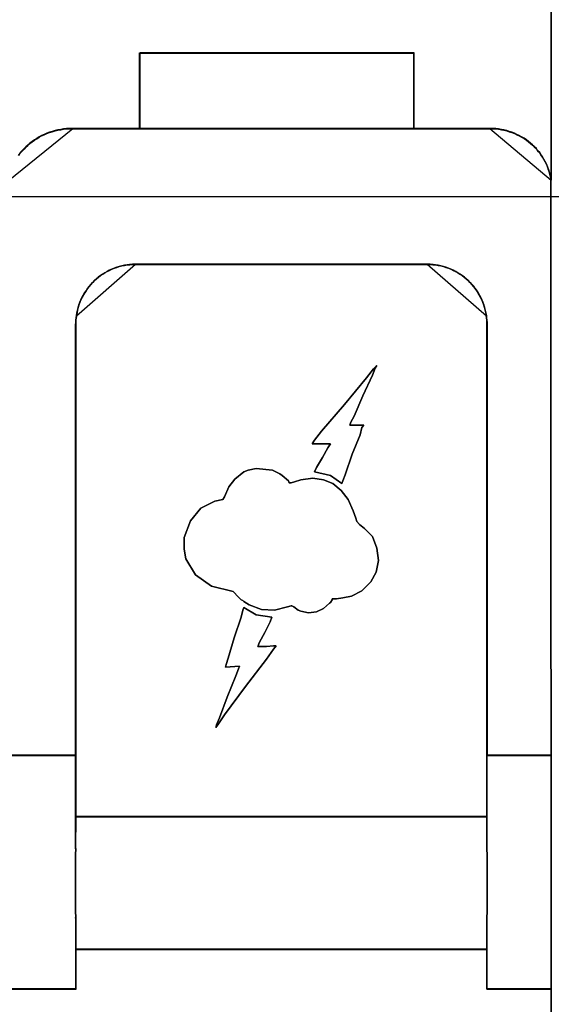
# Model space of a CAD drawing. Header units: millimetres. Extents: x 203 to 3426, y 719 to 2381.
# Tile 172 of 185: x 3382.26 to 3384.09, y 2291.27 to 2294.64. Entities that reach past the tile are written whole.
import ezdxf

# ---------------------------------------------------------------- set-up
doc = ezdxf.new("R2010")
doc.units = ezdxf.units.MM
doc.layers.add('45', color=7, linetype='Continuous')
doc.layers.add('E_Legrand_obudowy', color=7, linetype='Continuous')

# ---------------------------------------------------------------- blocks, each defined once
blk = doc.blocks.new('XL3 160 wnękowa 6x24M')
at = {"layer": 'E_Legrand_obudowy'}
blk.add_lwpolyline([(-215.641, -325.091), (215.545, -325.091), (215.545, -370.033), (-215.641, -370.033), (-215.641, -325.091)], dxfattribs=at)
blk = doc.blocks.new('ON300 T1+T2 - 4P')
at = {"layer": '45', "color": 7}
for points in [[(54.309813, 23.712997), (54.364152, 23.790042), (54.423925, 23.85608), (54.489132, 23.922118), (54.548905, 23.988156), (54.619546, 24.048691), (54.690186, 24.109226), (54.760827, 24.164258), (54.836902, 24.219289), (54.912976, 24.268818), (54.994485, 24.318347), (55.075993, 24.362372), (55.162936, 24.400894), (55.249878, 24.439416), (55.33682, 24.472436), (55.429197, 24.499951), (55.521573, 24.527467), (55.613949, 24.54948), (55.71176, 24.56599), (55.804136, 24.582499), (55.901946, 24.593505), (56.00519, 24.599009), (56.103, 24.599009), (58.325465, 24.599009), (58.325465, 26.849808), (58.330899, 27.102954), (67.416379, 27.102954), (67.416379, 24.599009), (69.937708, 24.599009), (70.035518, 24.599009), (70.127895, 24.593505), (70.220271, 24.582499), (70.312647, 24.56599), (70.399589, 24.54948), (70.491966, 24.527467), (70.573474, 24.499951), (70.654983, 24.472436), (70.747359, 24.439416), (70.828868, 24.400894), (70.904942, 24.362372), (70.981017, 24.318347), (71.062525, 24.274321), (71.144034, 24.224793), (71.20924, 24.169761), (71.274447, 24.114729), (71.339654, 24.059697), (71.399427, 23.999162), (71.475502, 23.933124), (71.513539, 23.867086), (71.58418, 23.801048), (71.627651, 23.729507), (71.676556, 23.652462), (71.720027, 23.575418), (71.763498, 23.498373), (71.806969, 23.421329), (71.839573, 23.338781), (71.872176, 23.25073), (71.899346, 23.168183), (71.926515, 23.080132), (71.948251, 22.992081), (71.964553, 22.898527), (71.959119, 37.09122)], [(53.961985, 22.876514), (56.111973, 24.609936), (56.111973, 24.609936), (56.01375, 24.609936), (55.910071, 24.604398), (55.811848, 24.593322), (55.719082, 24.576708), (55.620859, 24.560094), (55.528093, 24.537941), (55.435327, 24.510251), (55.342561, 24.48256), (55.255252, 24.449332), (55.167943, 24.410565), (55.080634, 24.371799), (54.998781, 24.327494), (54.916929, 24.277651), (54.840533, 24.227808), (54.764138, 24.172427), (54.693199, 24.117046), (54.622261, 24.056127), (54.551322, 23.995208), (54.491297, 23.928751), (54.425815, 23.862294), (54.36579, 23.795837), (54.311222, 23.718304)], [(53.961985, 3.830425), (56.200759, 3.830425), (56.200759, 18.105333), (56.200759, 18.110836), (56.206193, 18.182376), (56.206193, 18.259418), (56.217061, 18.336461), (56.227928, 18.408001), (56.24423, 18.501553), (56.260532, 18.589601), (56.282268, 18.67765), (56.309437, 18.760196), (56.342041, 18.848245), (56.374644, 18.93079), (56.412682, 19.007833), (56.456153, 19.084876), (56.499624, 19.161918), (56.54853, 19.233458), (56.597435, 19.304998), (56.651774, 19.376537), (56.706113, 19.442574), (56.765886, 19.503107), (56.825659, 19.569144), (56.890866, 19.624174), (56.956073, 19.679205), (57.026714, 19.734235), (57.097355, 19.783763), (57.167996, 19.827787), (57.244071, 19.871812), (57.320146, 19.910333), (57.401655, 19.948854), (57.483163, 19.981873), (57.564672, 20.009388), (57.646181, 20.036903), (57.733123, 20.058915), (57.820066, 20.075424), (57.907009, 20.091934), (57.993952, 20.097437), (58.086328, 20.108443), (58.178705, 20.108443), (67.861945, 20.108443), (67.954322, 20.108443), (68.046698, 20.097437), (68.133641, 20.091934), (68.220584, 20.075424), (68.307526, 20.058915), (68.394469, 20.036903), (68.475978, 20.009388), (68.56292, 19.981873), (68.638995, 19.948854), (68.720504, 19.910333), (68.796579, 19.871812), (68.872654, 19.827787), (68.943295, 19.783763), (69.013935, 19.734235), (69.084576, 19.679205), (69.149783, 19.624174), (69.21499, 19.569144), (69.274764, 19.503107), (69.334537, 19.442574), (69.39431, 19.376537), (69.443215, 19.304998), (69.497554, 19.233458), (69.541025, 19.161918), (69.584497, 19.084876), (69.627968, 19.007833), (69.666006, 18.93079), (69.698609, 18.848245), (69.731213, 18.760196), (69.758382, 18.67765), (69.780118, 18.589601), (69.801853, 18.501553), (69.818155, 18.408001), (69.823589, 18.336461), (69.834457, 18.259418), (69.839891, 18.182376), (69.839891, 18.110836), (69.839891, 18.105333), (69.839891, 3.830425), (71.964553, 3.830425), (71.964553, 22.909494), (71.948251, 23.003046), (71.926515, 23.091095), (71.899345, 23.179144), (71.872176, 23.26169), (71.839572, 23.349738), (71.806969, 23.432284), (71.763498, 23.509327), (71.720026, 23.586369), (71.676555, 23.663412), (71.62765, 23.740455), (71.584178, 23.811994), (71.513537, 23.878031), (71.4755, 23.944068), (71.399425, 24.010104), (71.339652, 24.070638), (71.274445, 24.125668), (71.209238, 24.180699), (71.144031, 24.235729), (71.062522, 24.285257), (70.981013, 24.329281), (70.904939, 24.373305), (70.828864, 24.411827), (70.747355, 24.450348), (70.654978, 24.483366), (70.57347, 24.510882), (70.491961, 24.538397), (70.399584, 24.560409), (70.312642, 24.576918), (70.220265, 24.593427), (70.127889, 24.604433), (70.035512, 24.609936), (69.937701, 24.609936), (67.416364, 24.609936), (58.32542, 24.609936), (56.102948, 24.609936), (56.005138, 24.609936), (55.901893, 24.604433), (55.804083, 24.593427), (55.711706, 24.576918), (55.613896, 24.560409), (55.521519, 24.538397), (55.429143, 24.510882), (55.336766, 24.483366), (55.249823, 24.450348), (55.162881, 24.411827), (55.075938, 24.373305), (54.994429, 24.329281), (54.91292, 24.279753), (54.836846, 24.230226), (54.760771, 24.175196), (54.69013, 24.120165), (54.619489, 24.059632), (54.548848, 23.999098), (54.489075, 23.933061), (54.423868, 23.867025), (54.364095, 23.800988), (54.309756, 23.723946)], [(53.96736, 3.835814), (56.20502, 3.835814), (56.20502, 18.103318), (56.20502, 18.108818), (56.210451, 18.180321), (56.210451, 18.257323), (56.221313, 18.334326), (56.232176, 18.405829), (56.248469, 18.499332), (56.264763, 18.587335), (56.286488, 18.675338), (56.313644, 18.757841), (56.346231, 18.845844), (56.378819, 18.928347), (56.416837, 19.00535), (56.460287, 19.082353), (56.503737, 19.159355), (56.552617, 19.230858), (56.601498, 19.30236), (56.65581, 19.373863), (56.710123, 19.439865), (56.769866, 19.500367), (56.829609, 19.56637), (56.894784, 19.621372), (56.959958, 19.676373), (57.030564, 19.731375), (57.10117, 19.780877), (57.171776, 19.824879), (57.247813, 19.86888), (57.32385, 19.907382), (57.405318, 19.945883), (57.486786, 19.978884), (57.568254, 20.006385), (57.649722, 20.033886), (57.736622, 20.055887), (57.823521, 20.072387), (57.910421, 20.088888), (57.99732, 20.094388), (58.089651, 20.105389), (58.181981, 20.105389), (67.860403, 20.105389), (67.952734, 20.105389), (68.045064, 20.094388), (68.131964, 20.088888), (68.218863, 20.072387), (68.305763, 20.055887), (68.392662, 20.033886), (68.47413, 20.006385), (68.56103, 19.978884), (68.637067, 19.945883), (68.718535, 19.907382), (68.794572, 19.86888), (68.870609, 19.824879), (68.941215, 19.780877), (69.01182, 19.731375), (69.082426, 19.676373), (69.147601, 19.621372), (69.212775, 19.56637), (69.272519, 19.500367), (69.332262, 19.439865), (69.392005, 19.373863), (69.440886, 19.30236), (69.495198, 19.230858), (69.538648, 19.159355), (69.582098, 19.082353), (69.625548, 19.00535), (69.663566, 18.928347), (69.696153, 18.845844), (69.728741, 18.757841), (69.755897, 18.675338), (69.777621, 18.587335), (69.799346, 18.499332), (69.81564, 18.405829), (69.821071, 18.334326), (69.831934, 18.257323), (69.837365, 18.180321), (69.837365, 18.108818), (69.837365, 18.103318), (69.837365, 3.835814), (71.960969, 3.835814), (71.960969, 22.904987), (71.944676, 22.998491), (71.922951, 23.086494), (71.895795, 23.174497), (71.868639, 23.257), (71.836051, 23.345003), (71.803464, 23.427506), (71.760014, 23.504509), (71.716565, 23.581511), (71.673115, 23.658514), (71.624234, 23.735517), (71.580784, 23.807019), (71.510178, 23.873022), (71.47216, 23.939024), (71.396123, 24.005026), (71.33638, 24.065528), (71.271205, 24.12053), (71.206031, 24.175532), (71.140856, 24.230534), (71.059388, 24.280036), (70.97792, 24.324038), (70.901883, 24.368039), (70.825846, 24.406541), (70.744377, 24.445042), (70.652047, 24.478043), (70.570579, 24.505544), (70.48911, 24.533045), (70.39678, 24.555046), (70.30988, 24.571546), (70.21755, 24.588047), (70.125219, 24.599047), (70.032889, 24.604548), (69.935127, 24.604548), (67.415044, 24.604548), (58.328624, 24.604548), (56.107258, 24.604548), (56.009496, 24.604548), (55.906303, 24.599047), (55.808541, 24.588047), (55.716211, 24.571546), (55.618449, 24.555046), (55.526118, 24.533045), (55.433788, 24.505544), (55.341457, 24.478043), (55.254557, 24.445042), (55.167658, 24.406541), (55.080759, 24.368039), (54.99929, 24.324038), (54.917822, 24.274536), (54.841785, 24.225034), (54.765748, 24.170032), (54.695143, 24.11503), (54.624537, 24.054528), (54.553931, 23.994026), (54.494188, 23.928024), (54.429013, 23.862021), (54.36927, 23.796019), (54.314958, 23.719016)], [(71.969869, -21.886793), (71.964435, -7.445503), (71.964435, -3.902573), (69.83978, -3.902573), (69.83978, -2.587728), (69.83978, -2.587728), (59.216507, -2.587728), (58.227537, -2.587728), (56.206126, -2.587728), (56.206126, -3.902573), (53.96736, -3.902573), (53.96736, -7.4345), (53.972794, -21.870289)]]:
    blk.add_lwpolyline(points, dxfattribs=at)
at = {"layer": '45', "color": 59}
for points in [[(71.964553, 22.899866), (71.948428, 41.11966), (71.964553, 22.899866)], [(56.101223, 24.609936), (69.93998, 24.609936), (56.101223, 24.609936)], [(71.953803, 22.908847), (71.975302, -41.917551), (71.953803, 22.908847)], [(58.175962, 20.110224), (67.865242, 20.110224), (58.175962, 20.110224)], [(69.836008, 1.802297), (59.217785, 1.8078), (58.229285, 1.8078), (56.208835, 1.802297), (56.203404, 0.756652), (56.203404, 0.751149), (56.197973, 0.536517), (56.197973, -1.312623), (56.203404, -1.543765), (56.208835, -1.554772), (56.208835, -2.594913), (58.229285, -2.594913), (59.217785, -2.594913), (69.836008, -2.594913), (69.836008, -1.554772), (69.836008, -1.543765), (69.841439, -1.334636), (69.841439, 0.520006), (69.836008, 0.751149), (69.836008, 0.756652), (69.836008, 1.802297)]]:
    blk.add_lwpolyline(points, close=True, dxfattribs=at)
at = {"layer": '45', "color": 7}
for points in [[(58.322878, 26.848117), (58.322878, 27.112172), (58.322878, 26.848117)], [(67.424494, 27.112172), (58.328315, 27.112172), (58.322878, 26.858109), (58.322878, 24.599159), (67.419057, 24.599159), (67.424494, 27.112172)], [(58.328253, 27.112172), (67.424494, 27.112172), (58.328253, 27.112172)], [(67.420911, 27.106783), (58.333684, 27.106783), (58.328253, 26.853628), (58.328253, 24.602751), (67.415479, 24.602751), (67.420911, 27.106783)], [(67.408369, 24.599159), (67.408369, 27.112172), (67.408369, 24.599159)], [(58.322878, 24.599159), (58.322878, 26.858895), (58.322878, 24.599159)], [(71.964553, 22.899866), (71.948183, 22.993948), (71.926356, 23.082495), (71.899073, 23.171042), (71.87179, 23.254055), (71.83905, 23.342603), (71.80631, 23.425616), (71.762657, 23.503095), (71.719004, 23.580574), (71.675351, 23.658053), (71.626242, 23.735531), (71.582589, 23.807476), (71.511652, 23.873887), (71.473456, 23.940297), (71.397063, 24.006708), (71.33704, 24.067584), (71.271561, 24.122926), (71.206081, 24.178268), (71.140602, 24.23361), (71.058752, 24.283418), (70.976903, 24.327692), (70.90051, 24.371965), (70.824117, 24.410705), (70.742268, 24.449444), (70.649505, 24.48265), (70.567656, 24.510321), (70.485806, 24.537992), (70.393044, 24.560129), (70.305738, 24.576731), (70.212975, 24.593334), (70.120212, 24.604402), (70.02745, 24.609936), (69.92923, 24.609936), (71.964553, 22.899866)], [(58.178079, 20.110224), (58.085685, 20.110224), (57.993291, 20.099217), (57.906332, 20.093714), (57.819374, 20.077204), (57.732415, 20.060694), (57.645456, 20.038681), (57.563932, 20.011164), (57.482408, 19.983648), (57.400884, 19.950628), (57.31936, 19.912105), (57.243271, 19.873582), (57.167182, 19.829555), (57.096528, 19.785529), (57.025874, 19.735999), (56.95522, 19.680966), (56.89, 19.625933), (56.824781, 19.5709), (56.764997, 19.50486), (56.705213, 19.444324), (56.650864, 19.378284), (56.596514, 19.306741), (56.5476, 19.235198), (56.498685, 19.163655), (56.455206, 19.086609), (56.411727, 19.009563), (56.373682, 18.932517), (56.341073, 18.849967), (56.308463, 18.761914), (56.281288, 18.679365), (56.259549, 18.591312), (56.243244, 18.503259), (56.226939, 18.409703), (56.216069, 18.33816), (56.205199, 18.261113), (56.205199, 18.184067), (56.199764, 18.112524), (56.199764, 18.107021), (56.199764, 3.831449), (56.205199, 1.795226), (58.226993, 1.800729), (59.216151, 1.800729), (69.841439, 1.795226), (69.841439, 3.831449), (69.841439, 18.107021), (69.841439, 18.112524), (69.841439, 18.184067), (69.836004, 18.261113), (69.825134, 18.33816), (69.819699, 18.409703), (69.803395, 18.503259), (69.781655, 18.591312), (69.759915, 18.679365), (69.732741, 18.761914), (69.700131, 18.849967), (69.667521, 18.932517), (69.629477, 19.009563), (69.585997, 19.086609), (69.542518, 19.163655), (69.499039, 19.235198), (69.444689, 19.306741), (69.395775, 19.378284), (69.335991, 19.444324), (69.276206, 19.50486), (69.216422, 19.5709), (69.151203, 19.625933), (69.085984, 19.680966), (69.01533, 19.735999), (68.944676, 19.785529), (68.874022, 19.829555), (68.797933, 19.873582), (68.721844, 19.912105), (68.64032, 19.950628), (68.564231, 19.983648), (68.477272, 20.011164), (68.395748, 20.038681), (68.308789, 20.060694), (68.22183, 20.077204), (68.134871, 20.093714), (68.047912, 20.099217), (67.955518, 20.110224), (67.863125, 20.110224), (58.178079, 20.110224)], [(58.181895, 20.104835), (58.089574, 20.104835), (57.997253, 20.093835), (57.910363, 20.088335), (57.823472, 20.071835), (57.736582, 20.055334), (57.649691, 20.033334), (57.568232, 20.005834), (57.486772, 19.978333), (57.405312, 19.945333), (57.323853, 19.906833), (57.247824, 19.868332), (57.171795, 19.824332), (57.101196, 19.780331), (57.030598, 19.73083), (56.959999, 19.67583), (56.894832, 19.620829), (56.829664, 19.565828), (56.769927, 19.499828), (56.710189, 19.439327), (56.655883, 19.373326), (56.601577, 19.301825), (56.552701, 19.230324), (56.503825, 19.158824), (56.46038, 19.081823), (56.416935, 19.004822), (56.37892, 18.927821), (56.346336, 18.84532), (56.313752, 18.757319), (56.286599, 18.674818), (56.264876, 18.586817), (56.248584, 18.498816), (56.232293, 18.405314), (56.221431, 18.333814), (56.21057, 18.256813), (56.21057, 18.179812), (56.205139, 18.108311), (56.205139, 18.102811), (56.205139, 3.835639), (56.21057, 1.800615), (58.230771, 1.806115), (59.219149, 1.806115), (69.836064, 1.800615), (69.836064, 3.835639), (69.836064, 18.102811), (69.836064, 18.108311), (69.836064, 18.179812), (69.830634, 18.256813), (69.819772, 18.333814), (69.814342, 18.405314), (69.79805, 18.498816), (69.776327, 18.586817), (69.754605, 18.674818), (69.727451, 18.757319), (69.694867, 18.84532), (69.662284, 18.927821), (69.624269, 19.004822), (69.580824, 19.081823), (69.537379, 19.158824), (69.493933, 19.230324), (69.439627, 19.301825), (69.390751, 19.373326), (69.331014, 19.439327), (69.271277, 19.499828), (69.21154, 19.565828), (69.146372, 19.620829), (69.081204, 19.67583), (69.010606, 19.73083), (68.940007, 19.780331), (68.869409, 19.824332), (68.79338, 19.868332), (68.717351, 19.906833), (68.635891, 19.945333), (68.559862, 19.978333), (68.472972, 20.005834), (68.391512, 20.033334), (68.304622, 20.055334), (68.217731, 20.071835), (68.130841, 20.088335), (68.043951, 20.093835), (67.95163, 20.104835), (67.859309, 20.104835), (58.181895, 20.104835)], [(58.186712, 20.110224), (58.093895, 20.110224), (58.001078, 20.099155), (57.913721, 20.093621), (57.826364, 20.077019), (57.739007, 20.060416), (57.65165, 20.038279), (57.569753, 20.010608), (57.487856, 19.982937), (57.405959, 19.949732), (57.324061, 19.910992), (57.247624, 19.872253), (57.171187, 19.827979), (57.100209, 19.783705), (57.029232, 19.733898), (56.958254, 19.678556), (56.892736, 19.623213), (56.827219, 19.567871), (56.767161, 19.501461), (56.707103, 19.440585), (56.652505, 19.374174), (56.597906, 19.302229), (56.548768, 19.230285), (56.49963, 19.15834), (56.455951, 19.080861), (56.412273, 19.003382), (56.374054, 18.925903), (56.341295, 18.84289), (56.308536, 18.754343), (56.281237, 18.67133), (56.259398, 18.582782), (56.243019, 18.494235), (56.226639, 18.400153), (58.186712, 20.110224)], [(69.819939, 18.400153), (69.803561, 18.494235), (69.781722, 18.582782), (69.759884, 18.67133), (69.732586, 18.754343), (69.699829, 18.84289), (69.667071, 18.925903), (69.628854, 19.003382), (69.585178, 19.080861), (69.541501, 19.15834), (69.497824, 19.230285), (69.443229, 19.302229), (69.394092, 19.374174), (69.334037, 19.440585), (69.273982, 19.501461), (69.213926, 19.567871), (69.148411, 19.623213), (69.082896, 19.678556), (69.011922, 19.733898), (68.940948, 19.783705), (68.869973, 19.827979), (68.793539, 19.872253), (68.717105, 19.910992), (68.635211, 19.949732), (68.558777, 19.982937), (68.471424, 20.010608), (68.38953, 20.038279), (68.302177, 20.060416), (68.214824, 20.077019), (68.127471, 20.093621), (68.040117, 20.099155), (67.947305, 20.110224), (67.854492, 20.110224), (69.819939, 18.400153)], [(56.237389, 18.410931), (56.222339, 18.336984), (56.207289, 18.257348), (56.207289, 18.177712), (56.199764, 18.103765), (56.237389, 18.410931)], [(69.841439, 18.103765), (69.841439, 18.177712), (69.833377, 18.257348), (69.817252, 18.336984), (69.809189, 18.410931), (69.841439, 18.103765)], [(56.199764, 18.114543), (56.199764, 18.098376), (56.199764, 18.114543)], [(56.199764, 0.749784), (56.199764, 18.107358), (56.199764, 0.749784)], [(69.830689, 18.114543), (69.830689, 18.098376), (69.830689, 18.114543)], [(69.830689, 0.749784), (69.830689, 18.107358), (69.830689, 0.749784)], [(64.649163, 13.108238), (65.024418, 12.84961), (65.057049, 12.932151), (65.138626, 13.135751), (65.37248, 13.81809), (65.633527, 14.461909), (65.69335, 14.698526), (65.753173, 14.781067), (65.290903, 14.781067), (65.318095, 14.874613), (65.432303, 15.078214), (65.725981, 15.755049), (66.041412, 16.431885), (66.128428, 16.668502), (66.188251, 16.756546), (66.074043, 16.640989), (65.840189, 16.343841), (65.116872, 15.463405), (64.355486, 14.577466), (64.121632, 14.285821), (64.040054, 14.164761), (64.121632, 14.164761), (64.328294, 14.164761), (64.529517, 14.164761), (64.649163, 14.164761), (64.562148, 14.021691), (64.388117, 13.702532), (64.181455, 13.372369), (64.121632, 13.229298), (64.649163, 13.108238)], [(64.7318, 12.850365), (64.416722, 12.96587), (64.06905, 13.020872), (63.661622, 12.96587), (63.460624, 12.905367), (63.341112, 12.872365), (63.281356, 12.872365), (63.259626, 12.932868), (63.053196, 13.108876), (62.966278, 13.169379), (62.732686, 13.290384), (62.184016, 13.345386), (61.923262, 13.290384), (61.776588, 13.229881), (61.483239, 12.993371), (61.282241, 12.729359), (61.141, 12.404845), (61.081244, 12.316841), (60.815057, 12.256338), (60.353305, 12.025328), (60.005633, 11.60731), (59.799203, 11.051785), (59.799203, 10.672268), (59.858959, 10.347754), (60.179469, 9.81973), (60.700977, 9.440214), (61.423483, 9.264206), (61.602752, 9.082698), (61.68967, 8.994694), (61.749426, 8.967193), (61.776588, 8.939691), (61.950424, 8.824186), (62.357852, 8.67018), (62.792442, 8.648179), (63.227032, 8.763684), (63.341112, 8.791185), (63.373706, 8.791185), (63.433462, 8.763684), (63.574704, 8.648179), (63.661622, 8.615177), (63.922376, 8.554674), (64.18313, 8.587676), (64.416722, 8.703181), (64.61772, 8.879189), (64.650315, 8.90669), (64.710071, 8.994694), (64.710071, 9.027695), (64.851312, 9.027695), (65.057743, 9.055197), (65.345659, 9.110199), (65.693331, 9.286207), (65.981247, 9.58322), (66.160515, 9.907734), (66.242001, 10.292751), (66.187677, 10.699769), (66.041003, 11.084786), (65.780249, 11.348798), (65.606413, 11.491804), (65.519495, 11.585309), (65.492333, 11.700814), (65.399982, 11.937324), (65.231579, 12.316841), (64.997987, 12.613854), (64.7318, 12.850365)], [(62.705543, 8.413305), (62.183937, 8.495858), (61.776432, 8.732507), (61.749265, 8.649955), (61.689498, 8.413305), (61.455862, 7.736377), (61.254827, 7.059449), (61.195059, 6.850317), (61.167892, 6.762261), (61.629731, 6.789778), (61.602564, 6.707226), (61.51563, 6.470577), (61.222226, 5.760627), (60.966857, 5.083699), (60.874489, 4.852553), (60.847322, 4.764497), (60.934256, 4.88007), (61.140725, 5.177258), (61.830766, 6.118354), (62.531674, 7.026428), (62.76531, 7.351134), (62.846811, 7.466707), (62.76531, 7.466707), (62.531674, 7.439189), (62.325205, 7.439189), (62.238271, 7.439189), (62.298038, 7.587783), (62.471907, 7.912489), (62.645775, 8.259208), (62.705543, 8.413305)], [(56.210514, 3.841203), (53.961985, 3.841203), (56.210514, 3.841203)], [(53.961985, 3.841203), (53.967442, -3.896869), (53.967442, -3.913391), (56.215889, -3.913391), (56.215889, -2.597093), (56.215889, -1.556171), (56.210432, -1.545156), (56.204974, -1.31384), (56.204974, 0.536688), (56.210432, 0.751482), (56.210432, 0.756989), (56.215889, 1.803419), (56.210432, 3.841203), (53.961985, 3.841203)], [(53.96736, 3.83761), (53.972791, -3.893292), (53.972791, -3.909799), (56.210514, -3.909799), (56.210514, -2.59472), (56.210514, -1.554763), (56.205083, -1.543758), (56.199652, -1.312656), (56.199652, 0.536158), (56.205083, 0.750752), (56.205083, 0.756254), (56.210514, 1.801715), (56.205083, 3.83761), (53.96736, 3.83761)], [(71.964553, 3.841203), (69.830689, 3.841203), (71.964553, 3.841203)], [(69.830689, 1.803419), (69.830689, 0.756989), (69.830689, 0.751482), (69.836147, 0.520166), (69.836147, -1.33587), (69.830689, -1.545156), (69.830689, -1.556171), (69.830689, -2.597093), (69.830689, -3.913391), (71.964553, -3.913391), (71.964553, 3.841203), (69.830689, 3.841203), (69.830689, 1.803419)], [(69.836064, 1.801715), (69.836064, 0.756254), (69.836064, 0.750752), (69.841499, 0.51965), (69.841499, -1.334666), (69.836064, -1.543758), (69.836064, -1.554763), (69.836064, -2.59472), (69.836064, -3.909799), (71.960969, -3.909799), (71.960969, 3.83761), (69.836064, 3.83761), (69.836064, 1.801715)], [(69.841379, 1.80588), (59.216184, 1.811393), (58.227035, 1.811393), (56.205259, 1.80588), (56.199824, 0.758529), (56.199824, 0.753017), (56.194389, 0.538035), (56.194389, -1.314123), (56.199824, -1.545642), (56.205259, -1.556667), (56.205259, -2.598505), (58.227035, -2.598505), (59.216184, -2.598505), (69.841379, -2.598505), (69.841379, -1.556667), (69.841379, -1.545642), (69.846814, -1.336172), (69.846814, 0.521497), (69.841379, 0.753017), (69.841379, 0.758529), (69.841379, 1.80588)], [(56.205139, 1.806004), (69.841439, 1.806004), (56.205139, 1.806004)], [(58.226128, 1.811393), (58.226128, 1.795226), (58.226128, 1.811393)], [(58.226128, 1.811393), (58.226128, 1.811393)], [(59.213331, 1.811393), (59.213331, 1.795226), (59.213331, 1.811393)], [(59.213331, 1.811393), (59.213331, 1.811393)], [(56.210514, 0.755173), (56.194389, 0.539798), (56.194389, -1.315733), (56.210514, -1.547674), (56.210514, 0.755173)], [(56.199764, 0.744395), (56.199764, 0.760561), (56.199764, 0.744395)], [(69.830689, 0.760561), (69.830689, 0.744395), (69.830689, 0.760561)], [(69.830689, -1.547674), (69.846814, -1.337823), (69.846814, 0.523231), (69.830689, 0.755173), (69.830689, -1.547674)], [(56.199764, -1.536897), (56.199764, -1.560248), (56.199764, -1.536897)], [(56.205139, -3.913391), (56.205139, -1.549471), (56.205139, -3.913391)], [(69.830689, -1.560248), (69.830689, -1.536897), (69.830689, -1.560248)], [(69.830689, -3.913391), (69.830689, -1.549471), (69.830689, -3.913391)], [(56.205139, -2.587728), (69.841439, -2.587728), (56.205139, -2.587728)], [(58.226128, -2.587728), (58.226128, -2.587728), (58.226128, -2.587728)], [(58.226128, -2.587728), (58.226128, -2.587728)], [(59.213331, -2.587728), (59.213331, -2.587728), (59.213331, -2.587728)], [(59.213331, -2.587728), (59.213331, -2.587728)], [(56.215889, -3.902614), (53.96736, -3.902614), (56.215889, -3.902614)], [(71.964553, -3.902614), (69.830689, -3.902614), (71.964553, -3.902614)]]:
    blk.add_lwpolyline(points, close=True, dxfattribs=at)
at = {"layer": '45', "color": 139}
for points in [[(65.753173, 14.781067), (65.69335, 14.698526), (65.633527, 14.461909), (65.37248, 13.81809), (65.138626, 13.135751), (65.057049, 12.932151), (65.024418, 12.84961), (64.649163, 13.108238), (64.121632, 13.229298), (64.181455, 13.372369), (64.388117, 13.702532), (64.562148, 14.021691), (64.649163, 14.164761), (64.529517, 14.164761), (64.328294, 14.164761), (64.121632, 14.164761), (64.040054, 14.164761), (64.121632, 14.285821), (64.355486, 14.577466), (65.116872, 15.463405), (65.840189, 16.343841), (66.074043, 16.640989), (66.188251, 16.756546), (66.128428, 16.668502), (66.041412, 16.431885), (65.725981, 15.755049), (65.432303, 15.078214), (65.318095, 14.874613), (65.290903, 14.781067), (65.753173, 14.781067)], [(64.649163, 13.108238), (65.024418, 12.84961), (65.057049, 12.932151), (65.138626, 13.135751), (65.37248, 13.81809), (65.633527, 14.461909), (65.69335, 14.698526), (65.753173, 14.781067), (65.290903, 14.781067), (65.318095, 14.874613), (65.432303, 15.078214), (65.725981, 15.755049), (66.041412, 16.431885), (66.128428, 16.668502), (66.188251, 16.756546), (66.074043, 16.640989), (65.840189, 16.343841), (65.116872, 15.463405), (64.355486, 14.577466), (64.121632, 14.285821), (64.040054, 14.164761), (64.121632, 14.164761), (64.328294, 14.164761), (64.529517, 14.164761), (64.649163, 14.164761), (64.562148, 14.021691), (64.388117, 13.702532), (64.181455, 13.372369), (64.121632, 13.229298), (64.649163, 13.108238)], [(61.423483, 9.264206), (60.700977, 9.440214), (60.179469, 9.81973), (59.858959, 10.347754), (59.799203, 10.672268), (59.799203, 11.051785), (60.005633, 11.60731), (60.353305, 12.025328), (60.815057, 12.256338), (61.081244, 12.316841), (61.141, 12.404845), (61.282241, 12.729359), (61.483239, 12.993371), (61.776588, 13.229881), (61.923262, 13.290384), (62.184016, 13.345386), (62.732686, 13.290384), (62.966278, 13.169379), (63.053196, 13.108876), (63.259626, 12.932868), (63.281356, 12.872365), (63.341112, 12.872365), (63.460624, 12.905367), (63.661622, 12.96587), (64.06905, 13.020872), (64.416722, 12.96587), (64.7318, 12.850365), (64.997987, 12.613854), (65.231579, 12.316841), (65.399982, 11.937324), (65.492333, 11.700814), (65.519495, 11.585309), (65.606413, 11.491804), (65.780249, 11.348798), (66.041003, 11.084786), (66.187677, 10.699769), (66.242001, 10.292751), (66.160515, 9.907734), (65.981247, 9.58322), (65.693331, 9.286207), (65.345659, 9.110199), (65.057743, 9.055197), (64.851312, 9.027695), (64.710071, 9.027695), (64.710071, 8.994694), (64.650315, 8.90669), (64.61772, 8.879189), (64.416722, 8.703181), (64.18313, 8.587676), (63.922376, 8.554674), (63.661622, 8.615177), (63.574704, 8.648179), (63.433462, 8.763684), (63.373706, 8.791185), (63.341112, 8.791185), (63.227032, 8.763684), (62.792442, 8.648179), (62.357852, 8.67018), (61.950424, 8.824186), (61.776588, 8.939691), (61.749426, 8.967193), (61.68967, 8.994694), (61.602752, 9.082698), (61.423483, 9.264206)], [(61.167892, 6.762261), (61.195059, 6.850317), (61.254827, 7.059449), (61.455862, 7.736377), (61.689498, 8.413305), (61.749265, 8.649955), (61.776432, 8.732507), (62.183937, 8.495858), (62.705543, 8.413305), (62.645775, 8.259208), (62.471907, 7.912489), (62.298038, 7.587783), (62.238271, 7.439189), (62.325205, 7.439189), (62.531674, 7.439189), (62.76531, 7.466707), (62.846811, 7.466707), (62.76531, 7.351134), (62.531674, 7.026428), (61.830766, 6.118354), (61.140725, 5.177258), (60.934256, 4.88007), (60.847322, 4.764497), (60.874489, 4.852553), (60.966857, 5.083699), (61.222226, 5.760627), (61.51563, 6.470577), (61.602564, 6.707226), (61.629731, 6.789778), (61.167892, 6.762261)]]:
    blk.add_lwpolyline(points, close=True, dxfattribs=at)
at = {"layer": '45', "color": 254}
for points in [[(64.649163, 13.108238), (65.024418, 12.84961), (65.057049, 12.932151), (65.138626, 13.135751), (65.37248, 13.81809), (65.633527, 14.461909), (65.69335, 14.698526), (65.753173, 14.781067), (65.290903, 14.781067), (65.318095, 14.874613), (65.432303, 15.078214), (65.725981, 15.755049), (66.041412, 16.431885), (66.128428, 16.668502), (66.188251, 16.756546), (66.074043, 16.640989), (65.840189, 16.343841), (65.116872, 15.463405), (64.355486, 14.577466), (64.121632, 14.285821), (64.040054, 14.164761), (64.121632, 14.164761), (64.328294, 14.164761), (64.529517, 14.164761), (64.649163, 14.164761), (64.562148, 14.021691), (64.388117, 13.702532), (64.181455, 13.372369), (64.121632, 13.229298), (64.649163, 13.108238)], [(64.7318, 12.850365), (64.416722, 12.96587), (64.06905, 13.020872), (63.661622, 12.96587), (63.460624, 12.905367), (63.341112, 12.872365), (63.281356, 12.872365), (63.259626, 12.932868), (63.053196, 13.108876), (62.966278, 13.169379), (62.732686, 13.290384), (62.184016, 13.345386), (61.923262, 13.290384), (61.776588, 13.229881), (61.483239, 12.993371), (61.282241, 12.729359), (61.141, 12.404845), (61.081244, 12.316841), (60.815057, 12.256338), (60.353305, 12.025328), (60.005633, 11.60731), (59.799203, 11.051785), (59.799203, 10.672268), (59.858959, 10.347754), (60.179469, 9.81973), (60.700977, 9.440214), (61.423483, 9.264206), (61.602752, 9.082698), (61.68967, 8.994694), (61.749426, 8.967193), (61.776588, 8.939691), (61.950424, 8.824186), (62.357852, 8.67018), (62.792442, 8.648179), (63.227032, 8.763684), (63.341112, 8.791185), (63.373706, 8.791185), (63.433462, 8.763684), (63.574704, 8.648179), (63.661622, 8.615177), (63.922376, 8.554674), (64.18313, 8.587676), (64.416722, 8.703181), (64.61772, 8.879189), (64.650315, 8.90669), (64.710071, 8.994694), (64.710071, 9.027695), (64.851312, 9.027695), (65.057743, 9.055197), (65.345659, 9.110199), (65.693331, 9.286207), (65.981247, 9.58322), (66.160515, 9.907734), (66.242001, 10.292751), (66.187677, 10.699769), (66.041003, 11.084786), (65.780249, 11.348798), (65.606413, 11.491804), (65.519495, 11.585309), (65.492333, 11.700814), (65.399982, 11.937324), (65.231579, 12.316841), (64.997987, 12.613854), (64.7318, 12.850365)], [(64.7318, 12.850365), (64.416722, 12.96587), (64.06905, 13.020872), (63.661622, 12.96587), (63.460624, 12.905367), (63.341112, 12.872365), (63.281356, 12.872365), (63.259626, 12.932868), (63.053196, 13.108876), (62.966278, 13.169379), (62.732686, 13.290384), (62.184016, 13.345386), (61.923262, 13.290384), (61.776588, 13.229881), (61.483239, 12.993371), (61.282241, 12.729359), (61.141, 12.404845), (61.081244, 12.316841), (60.815057, 12.256338), (60.353305, 12.025328), (60.005633, 11.60731), (59.799203, 11.051785), (59.799203, 10.672268), (59.858959, 10.347754), (60.179469, 9.81973), (60.700977, 9.440214), (61.423483, 9.264206), (61.602752, 9.082698), (61.68967, 8.994694), (61.749426, 8.967193), (61.776588, 8.939691), (61.950424, 8.824186), (62.357852, 8.67018), (62.792442, 8.648179), (63.227032, 8.763684), (63.341112, 8.791185), (63.373706, 8.791185), (63.433462, 8.763684), (63.574704, 8.648179), (63.661622, 8.615177), (63.922376, 8.554674), (64.18313, 8.587676), (64.416722, 8.703181), (64.61772, 8.879189), (64.650315, 8.90669), (64.710071, 8.994694), (64.710071, 9.027695), (64.851312, 9.027695), (65.057743, 9.055197), (65.345659, 9.110199), (65.693331, 9.286207), (65.981247, 9.58322), (66.160515, 9.907734), (66.242001, 10.292751), (66.187677, 10.699769), (66.041003, 11.084786), (65.780249, 11.348798), (65.606413, 11.491804), (65.519495, 11.585309), (65.492333, 11.700814), (65.399982, 11.937324), (65.231579, 12.316841), (64.997987, 12.613854), (64.7318, 12.850365)], [(62.705543, 8.413305), (62.183937, 8.495858), (61.776432, 8.732507), (61.749265, 8.649955), (61.689498, 8.413305), (61.455862, 7.736377), (61.254827, 7.059449), (61.195059, 6.850317), (61.167892, 6.762261), (61.629731, 6.789778), (61.602564, 6.707226), (61.51563, 6.470577), (61.222226, 5.760627), (60.966857, 5.083699), (60.874489, 4.852553), (60.847322, 4.764497), (60.934256, 4.88007), (61.140725, 5.177258), (61.830766, 6.118354), (62.531674, 7.026428), (62.76531, 7.351134), (62.846811, 7.466707), (62.76531, 7.466707), (62.531674, 7.439189), (62.325205, 7.439189), (62.238271, 7.439189), (62.298038, 7.587783), (62.471907, 7.912489), (62.645775, 8.259208), (62.705543, 8.413305)], [(62.705543, 8.413305), (62.183937, 8.495858), (61.776432, 8.732507), (61.749265, 8.649955), (61.689498, 8.413305), (61.455862, 7.736377), (61.254827, 7.059449), (61.195059, 6.850317), (61.167892, 6.762261), (61.629731, 6.789778), (61.602564, 6.707226), (61.51563, 6.470577), (61.222226, 5.760627), (60.966857, 5.083699), (60.874489, 4.852553), (60.847322, 4.764497), (60.934256, 4.88007), (61.140725, 5.177258), (61.830766, 6.118354), (62.531674, 7.026428), (62.76531, 7.351134), (62.846811, 7.466707), (62.76531, 7.466707), (62.531674, 7.439189), (62.325205, 7.439189), (62.238271, 7.439189), (62.298038, 7.587783), (62.471907, 7.912489), (62.645775, 8.259208), (62.705543, 8.413305)]]:
    blk.add_lwpolyline(points, close=True, dxfattribs=at)
blk = doc.blocks.new('G$C3556625F')
at = {"linetype": 'Continuous', "xscale": 0.103478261, "yscale": 0.103478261, "zscale": 0.103478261}
blk.add_blockref('ON300 T1+T2 - 4P', (-64.3843, 84.5802), dxfattribs=at)
at = {"layer": 'E_Legrand_obudowy', "color": 67, "true_color": 0x727430, "xscale": 0.1, "yscale": 0.1, "zscale": 0.1}
blk.add_blockref('XL3 160 wnękowa 6x24M', (-68.6374, 119.4025), dxfattribs=at)

msp = doc.modelspace()

# ---------------------------------------------------------------- block references
msp.add_blockref('G$C3556625F', (3441.0223, 2207.1429))

doc.saveas('drawing.dxf')
